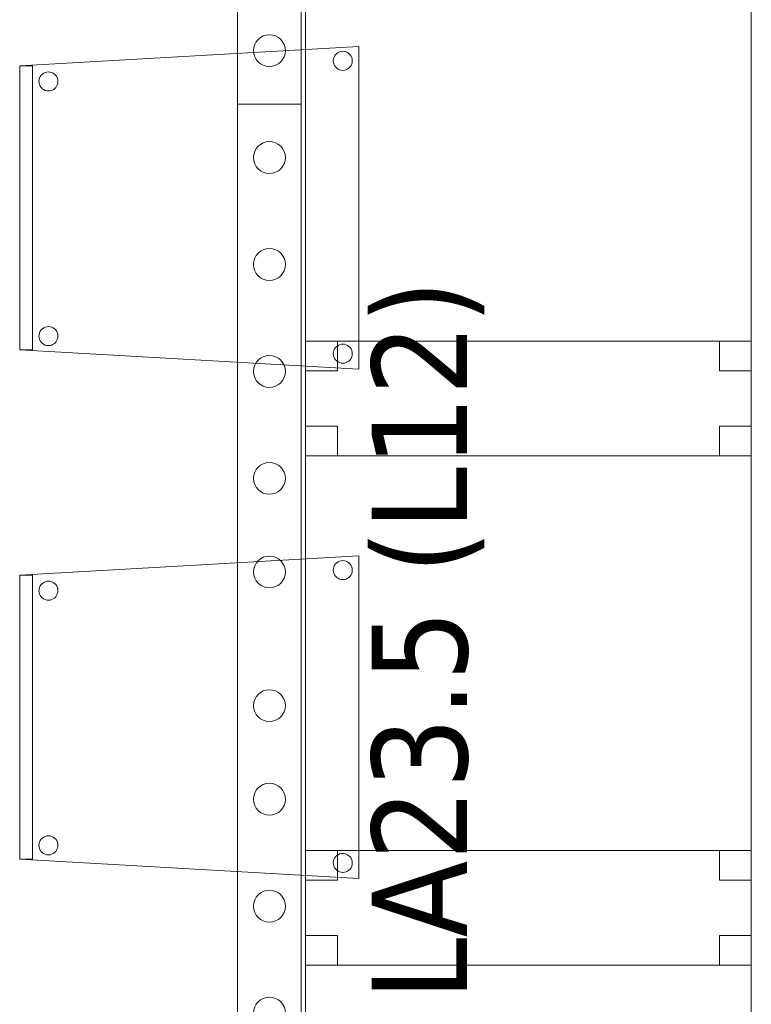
# Model space of a CAD drawing. Header units: metres. Extents: x 391.1 to 427.5, y 12.8 to 28.4.
# Tile 212 of 234: x 411.9 to 413, y 14 to 15.5. Entities that reach past the tile are written whole.
import ezdxf

# ---------------------------------------------------------------- set-up
doc = ezdxf.new("R2010")
doc.units = ezdxf.units.M
for name, color, linetype, lineweight in [('02_MOBILIARIO', 7, 'Continuous', 18), ('A-DETL-____-MBND', 7, 'Continuous', 18), ('A-DETL-GENF-OTLN', 7, 'Continuous', 18), ('E-LITE-EQPM-IDEN', 7, 'Continuous', 30)]:
    doc.layers.add(name, color=color, linetype=linetype, lineweight=lineweight)
doc.styles.add('Tahoma_4', font='tahoma.ttf', dxfattribs={"height": 0.15})

# ---------------------------------------------------------------- blocks, each defined once
blk = doc.blocks.new('Family - Taula 80X70_PA-152007-03_ENLLUMENAT_P0A')
at = {"layer": 'A-DETL-____-MBND', "color": 253, "true_color": 0xaaaaaa}
for p, q in [((0, 0), (0, 0.98)), ((0, 0.98), (0.7001, 0.98)), ((0.7001, 0.98), (0, 0.98)), ((0, 0.98), (0, 0)), ((0, 0.9336), (0, 0.98)), ((0, 0.98), (0.05, 0.98)), ((0.05, 0.98), (0, 0.98)), ((0, 0.98), (0, 0.9336)), ((0.05, 0.98), (0.05, 0.9336)), ((0.05, 0.9336), (0.05, 0.98)), ((0.6501, 0.9336), (0.6501, 0.98)), ((0.6501, 0.98), (0.7001, 0.98)), ((0.7001, 0.98), (0.6501, 0.98)), ((0.6501, 0.98), (0.6501, 0.9336)), ((0.7001, 0.98), (0.7001, 0)), ((0.7001, 0), (0.7001, 0.98)), ((0.7001, 0.98), (0.7001, 0.9336)), ((0.7001, 0.9336), (0.7001, 0.98)), ((0.05, 0.9336), (0, 0.9336)), ((0, 0.9336), (0.05, 0.9336)), ((0.7001, 0.9336), (0.6501, 0.9336)), ((0.6501, 0.9336), (0.7001, 0.9336)), ((0, 0), (0, 0.0464)), ((0, 0.0464), (0.05, 0.0464)), ((0.05, 0.0464), (0, 0.0464)), ((0, 0.0464), (0, 0)), ((0.05, 0.0464), (0.05, 0)), ((0.05, 0), (0.05, 0.0464)), ((0.6501, 0), (0.6501, 0.0464)), ((0.6501, 0.0464), (0.7001, 0.0464)), ((0.7001, 0.0464), (0.6501, 0.0464)), ((0.6501, 0.0464), (0.6501, 0)), ((0.7001, 0.0464), (0.7001, 0)), ((0.7001, 0), (0.7001, 0.0464)), ((0.7001, 0), (0, 0)), ((0.05, 0), (0, 0)), ((0, 0), (0.05, 0)), ((0.7001, 0), (0.6501, 0)), ((0.6501, 0), (0.7001, 0)), ((0, 0), (0.7001, 0))]:
    blk.add_line(p, q, dxfattribs=at)
blk = doc.blocks.new('Family - Cadira confident_PA-152313-03_ENLLUMENAT_P0A')
at = {"layer": 'A-DETL-____-MBND', "color": 253, "true_color": 0xaaaaaa}
for p, q in [((0, 0.4765), (0.5326, 0.5065)), ((0.5326, 0.5065), (0, 0.4765)), ((0.4961, 0.4939), (0.498, 0.4957)), ((0.498, 0.4957), (0.4961, 0.4939)), ((0.498, 0.4957), (0.5001, 0.4972)), ((0.5001, 0.4972), (0.498, 0.4957)), ((0.5001, 0.4972), (0.5025, 0.4983)), ((0.5025, 0.4983), (0.5001, 0.4972)), ((0.5025, 0.4983), (0.505, 0.4989)), ((0.505, 0.4989), (0.5025, 0.4983)), ((0.505, 0.4989), (0.5076, 0.4992)), ((0.5076, 0.4992), (0.505, 0.4989)), ((0.5076, 0.4992), (0.5102, 0.4989)), ((0.5102, 0.4989), (0.5076, 0.4992)), ((0.5102, 0.4989), (0.5127, 0.4982)), ((0.5127, 0.4982), (0.5102, 0.4989)), ((0.5127, 0.4982), (0.515, 0.4971)), ((0.515, 0.4971), (0.5127, 0.4982)), ((0.515, 0.4971), (0.5172, 0.4956)), ((0.5172, 0.4956), (0.515, 0.4971)), ((0.5172, 0.4956), (0.519, 0.4938)), ((0.519, 0.4938), (0.5172, 0.4956)), ((0.5326, 0.5065), (0.5326, 0)), ((0.5326, 0), (0.5326, 0.5065)), ((0.4926, 0.4843), (0.4928, 0.4869)), ((0.4928, 0.4869), (0.4926, 0.4843)), ((0.4928, 0.4817), (0.4926, 0.4843)), ((0.4926, 0.4843), (0.4928, 0.4817)), ((0.4928, 0.4869), (0.4935, 0.4894)), ((0.4935, 0.4894), (0.4928, 0.4869)), ((0.4935, 0.4792), (0.4928, 0.4817)), ((0.4928, 0.4817), (0.4935, 0.4792)), ((0.4935, 0.4894), (0.4946, 0.4918)), ((0.4946, 0.4918), (0.4935, 0.4894)), ((0.4946, 0.4918), (0.4961, 0.4939)), ((0.4961, 0.4939), (0.4946, 0.4918)), ((0.519, 0.4938), (0.5205, 0.4916)), ((0.5205, 0.4916), (0.519, 0.4938)), ((0.5205, 0.4916), (0.5216, 0.4893)), ((0.5216, 0.4893), (0.5205, 0.4916)), ((0.5222, 0.4816), (0.5215, 0.4791)), ((0.5215, 0.4791), (0.5222, 0.4816)), ((0.5216, 0.4893), (0.5222, 0.4868)), ((0.5222, 0.4868), (0.5216, 0.4893)), ((0.5222, 0.4868), (0.5224, 0.4842)), ((0.5224, 0.4842), (0.5222, 0.4868)), ((0.5224, 0.4842), (0.5222, 0.4816)), ((0.5222, 0.4816), (0.5224, 0.4842)), ((0, 0.4765), (0.02, 0.4765)), ((0, 0.03), (0, 0.4765)), ((0.02, 0.4765), (0, 0.4765)), ((0, 0.4765), (0, 0.03)), ((0, 0.03), (0, 0.4765)), ((0, 0.4765), (0, 0.03)), ((0.02, 0.4765), (0.02, 0.03)), ((0.02, 0.03), (0.02, 0.4765)), ((0.0356, 0.4633), (0.0377, 0.4648)), ((0.0377, 0.4648), (0.0356, 0.4633)), ((0.0377, 0.4648), (0.0401, 0.4659)), ((0.0401, 0.4659), (0.0377, 0.4648)), ((0.0401, 0.4659), (0.0426, 0.4666)), ((0.0426, 0.4666), (0.0401, 0.4659)), ((0.0426, 0.4666), (0.0452, 0.4668)), ((0.0452, 0.4668), (0.0426, 0.4666)), ((0.0452, 0.4668), (0.0478, 0.4666)), ((0.0478, 0.4666), (0.0452, 0.4668)), ((0.0478, 0.4666), (0.0503, 0.4659)), ((0.0503, 0.4659), (0.0478, 0.4666)), ((0.0503, 0.4659), (0.0526, 0.4648)), ((0.0526, 0.4648), (0.0503, 0.4659)), ((0.0526, 0.4648), (0.0548, 0.4633)), ((0.0548, 0.4633), (0.0526, 0.4648)), ((0.4945, 0.4768), (0.4935, 0.4792)), ((0.4935, 0.4792), (0.4945, 0.4768)), ((0.496, 0.4747), (0.4945, 0.4768)), ((0.4945, 0.4768), (0.496, 0.4747)), ((0.4979, 0.4728), (0.496, 0.4747)), ((0.496, 0.4747), (0.4979, 0.4728)), ((0.5, 0.4713), (0.4979, 0.4728)), ((0.4979, 0.4728), (0.5, 0.4713)), ((0.5023, 0.4702), (0.5, 0.4713)), ((0.5, 0.4713), (0.5023, 0.4702)), ((0.5049, 0.4695), (0.5023, 0.4702)), ((0.5023, 0.4702), (0.5049, 0.4695)), ((0.5074, 0.4693), (0.5049, 0.4695)), ((0.5049, 0.4695), (0.5074, 0.4693)), ((0.51, 0.4695), (0.5074, 0.4693)), ((0.5074, 0.4693), (0.51, 0.4695)), ((0.5126, 0.4702), (0.51, 0.4695)), ((0.51, 0.4695), (0.5126, 0.4702)), ((0.5149, 0.4713), (0.5126, 0.4702)), ((0.5126, 0.4702), (0.5149, 0.4713)), ((0.5171, 0.4727), (0.5149, 0.4713)), ((0.5149, 0.4713), (0.5171, 0.4727)), ((0.5189, 0.4746), (0.5171, 0.4727)), ((0.5171, 0.4727), (0.5189, 0.4746)), ((0.5204, 0.4767), (0.5189, 0.4746)), ((0.5189, 0.4746), (0.5204, 0.4767)), ((0.5215, 0.4791), (0.5204, 0.4767)), ((0.5204, 0.4767), (0.5215, 0.4791)), ((0.0302, 0.4519), (0.0304, 0.4545)), ((0.0304, 0.4545), (0.0302, 0.4519)), ((0.0304, 0.4493), (0.0302, 0.4519)), ((0.0302, 0.4519), (0.0304, 0.4493)), ((0.0304, 0.4545), (0.0311, 0.457)), ((0.0311, 0.457), (0.0304, 0.4545)), ((0.031, 0.4468), (0.0304, 0.4493)), ((0.0304, 0.4493), (0.031, 0.4468)), ((0.0311, 0.457), (0.0322, 0.4594)), ((0.0322, 0.4594), (0.0311, 0.457)), ((0.0322, 0.4594), (0.0337, 0.4615)), ((0.0337, 0.4615), (0.0322, 0.4594)), ((0.0337, 0.4615), (0.0356, 0.4633)), ((0.0356, 0.4633), (0.0337, 0.4615)), ((0.0548, 0.4633), (0.0566, 0.4614)), ((0.0566, 0.4614), (0.0548, 0.4633)), ((0.0566, 0.4614), (0.0581, 0.4593)), ((0.0581, 0.4593), (0.0566, 0.4614)), ((0.0581, 0.4593), (0.0592, 0.4569)), ((0.0592, 0.4569), (0.0581, 0.4593)), ((0.0598, 0.4492), (0.0591, 0.4467)), ((0.0591, 0.4467), (0.0598, 0.4492)), ((0.0592, 0.4569), (0.0598, 0.4544)), ((0.0598, 0.4544), (0.0592, 0.4569)), ((0.0598, 0.4544), (0.06, 0.4518)), ((0.06, 0.4518), (0.0598, 0.4544)), ((0.06, 0.4518), (0.0598, 0.4492)), ((0.0598, 0.4492), (0.06, 0.4518)), ((0.0321, 0.4445), (0.031, 0.4468)), ((0.031, 0.4468), (0.0321, 0.4445)), ((0.0336, 0.4423), (0.0321, 0.4445)), ((0.0321, 0.4445), (0.0336, 0.4423)), ((0.0355, 0.4405), (0.0336, 0.4423)), ((0.0336, 0.4423), (0.0355, 0.4405)), ((0.0376, 0.439), (0.0355, 0.4405)), ((0.0355, 0.4405), (0.0376, 0.439)), ((0.0399, 0.4378), (0.0376, 0.439)), ((0.0376, 0.439), (0.0399, 0.4378)), ((0.0424, 0.4372), (0.0399, 0.4378)), ((0.0399, 0.4378), (0.0424, 0.4372)), ((0.045, 0.4369), (0.0424, 0.4372)), ((0.0424, 0.4372), (0.045, 0.4369)), ((0.0476, 0.4371), (0.045, 0.4369)), ((0.045, 0.4369), (0.0476, 0.4371)), ((0.0502, 0.4378), (0.0476, 0.4371)), ((0.0476, 0.4371), (0.0502, 0.4378)), ((0.0525, 0.4389), (0.0502, 0.4378)), ((0.0502, 0.4378), (0.0525, 0.4389)), ((0.0547, 0.4404), (0.0525, 0.4389)), ((0.0525, 0.4389), (0.0547, 0.4404)), ((0.0565, 0.4422), (0.0547, 0.4404)), ((0.0547, 0.4404), (0.0565, 0.4422)), ((0.058, 0.4443), (0.0565, 0.4422)), ((0.0565, 0.4422), (0.058, 0.4443)), ((0.0591, 0.4467), (0.058, 0.4443)), ((0.058, 0.4443), (0.0591, 0.4467)), ((0.0337, 0.0615), (0.0356, 0.0633)), ((0.0356, 0.0633), (0.0337, 0.0615)), ((0.0356, 0.0633), (0.0377, 0.0648)), ((0.0377, 0.0648), (0.0356, 0.0633)), ((0.0377, 0.0648), (0.0401, 0.0659)), ((0.0401, 0.0659), (0.0377, 0.0648)), ((0.0401, 0.0659), (0.0426, 0.0666)), ((0.0426, 0.0666), (0.0401, 0.0659)), ((0.0426, 0.0666), (0.0452, 0.0668)), ((0.0452, 0.0668), (0.0426, 0.0666)), ((0.0452, 0.0668), (0.0478, 0.0666)), ((0.0478, 0.0666), (0.0452, 0.0668)), ((0.0478, 0.0666), (0.0503, 0.0659)), ((0.0503, 0.0659), (0.0478, 0.0666)), ((0.0503, 0.0659), (0.0526, 0.0648)), ((0.0526, 0.0648), (0.0503, 0.0659)), ((0.0526, 0.0648), (0.0548, 0.0633)), ((0.0548, 0.0633), (0.0526, 0.0648)), ((0.0548, 0.0633), (0.0566, 0.0614)), ((0.0566, 0.0614), (0.0548, 0.0633)), ((0.0302, 0.0519), (0.0304, 0.0545)), ((0.0304, 0.0545), (0.0302, 0.0519)), ((0.0304, 0.0493), (0.0302, 0.0519)), ((0.0302, 0.0519), (0.0304, 0.0493)), ((0.0304, 0.0545), (0.0311, 0.057)), ((0.0311, 0.057), (0.0304, 0.0545)), ((0.031, 0.0468), (0.0304, 0.0493)), ((0.0304, 0.0493), (0.031, 0.0468)), ((0.0321, 0.0445), (0.031, 0.0468)), ((0.031, 0.0468), (0.0321, 0.0445)), ((0.0311, 0.057), (0.0322, 0.0594)), ((0.0322, 0.0594), (0.0311, 0.057)), ((0.0322, 0.0594), (0.0337, 0.0615)), ((0.0337, 0.0615), (0.0322, 0.0594)), ((0.0566, 0.0614), (0.0581, 0.0593)), ((0.0581, 0.0593), (0.0566, 0.0614)), ((0.0591, 0.0467), (0.058, 0.0443)), ((0.058, 0.0443), (0.0591, 0.0467)), ((0.0581, 0.0593), (0.0592, 0.0569)), ((0.0592, 0.0569), (0.0581, 0.0593)), ((0.0598, 0.0492), (0.0591, 0.0467)), ((0.0591, 0.0467), (0.0598, 0.0492)), ((0.0592, 0.0569), (0.0598, 0.0544)), ((0.0598, 0.0544), (0.0592, 0.0569)), ((0.0598, 0.0544), (0.06, 0.0518)), ((0.06, 0.0518), (0.0598, 0.0544)), ((0.06, 0.0518), (0.0598, 0.0492)), ((0.0598, 0.0492), (0.06, 0.0518)), ((0.0336, 0.0423), (0.0321, 0.0445)), ((0.0321, 0.0445), (0.0336, 0.0423)), ((0.0355, 0.0405), (0.0336, 0.0423)), ((0.0336, 0.0423), (0.0355, 0.0405)), ((0.0376, 0.039), (0.0355, 0.0405)), ((0.0355, 0.0405), (0.0376, 0.039)), ((0.0399, 0.0378), (0.0376, 0.039)), ((0.0376, 0.039), (0.0399, 0.0378)), ((0.0424, 0.0372), (0.0399, 0.0378)), ((0.0399, 0.0378), (0.0424, 0.0372)), ((0.045, 0.0369), (0.0424, 0.0372)), ((0.0424, 0.0372), (0.045, 0.0369)), ((0.0476, 0.0371), (0.045, 0.0369)), ((0.045, 0.0369), (0.0476, 0.0371)), ((0.0502, 0.0378), (0.0476, 0.0371)), ((0.0476, 0.0371), (0.0502, 0.0378)), ((0.0525, 0.0389), (0.0502, 0.0378)), ((0.0502, 0.0378), (0.0525, 0.0389)), ((0.0547, 0.0404), (0.0525, 0.0389)), ((0.0525, 0.0389), (0.0547, 0.0404)), ((0.0565, 0.0422), (0.0547, 0.0404)), ((0.0547, 0.0404), (0.0565, 0.0422)), ((0.058, 0.0443), (0.0565, 0.0422)), ((0.0565, 0.0422), (0.058, 0.0443)), ((0.4935, 0.0294), (0.4946, 0.0318)), ((0.4946, 0.0318), (0.4935, 0.0294)), ((0.4946, 0.0318), (0.4961, 0.0339)), ((0.4961, 0.0339), (0.4946, 0.0318)), ((0.4961, 0.0339), (0.498, 0.0357)), ((0.498, 0.0357), (0.4961, 0.0339)), ((0.498, 0.0357), (0.5001, 0.0372)), ((0.5001, 0.0372), (0.498, 0.0357)), ((0.5001, 0.0372), (0.5025, 0.0383)), ((0.5025, 0.0383), (0.5001, 0.0372)), ((0.5025, 0.0383), (0.505, 0.0389)), ((0.505, 0.0389), (0.5025, 0.0383)), ((0.505, 0.0389), (0.5076, 0.0392)), ((0.5076, 0.0392), (0.505, 0.0389)), ((0.5076, 0.0392), (0.5102, 0.0389)), ((0.5102, 0.0389), (0.5076, 0.0392)), ((0.5102, 0.0389), (0.5127, 0.0382)), ((0.5127, 0.0382), (0.5102, 0.0389)), ((0.5127, 0.0382), (0.515, 0.0371)), ((0.515, 0.0371), (0.5127, 0.0382)), ((0.515, 0.0371), (0.5172, 0.0356)), ((0.5172, 0.0356), (0.515, 0.0371)), ((0.5172, 0.0356), (0.519, 0.0338)), ((0.519, 0.0338), (0.5172, 0.0356)), ((0.519, 0.0338), (0.5205, 0.0316)), ((0.5205, 0.0316), (0.519, 0.0338)), ((0.5205, 0.0316), (0.5216, 0.0293)), ((0.5216, 0.0293), (0.5205, 0.0316)), ((0.02, 0.03), (0, 0.03)), ((0, 0.03), (0.02, 0.03)), ((0.5326, 0), (0, 0.03)), ((0, 0.03), (0.5326, 0)), ((0.4926, 0.0243), (0.4928, 0.0269)), ((0.4928, 0.0269), (0.4926, 0.0243)), ((0.4928, 0.0217), (0.4926, 0.0243)), ((0.4926, 0.0243), (0.4928, 0.0217)), ((0.4928, 0.0269), (0.4935, 0.0294)), ((0.4935, 0.0294), (0.4928, 0.0269)), ((0.4935, 0.0192), (0.4928, 0.0217)), ((0.4928, 0.0217), (0.4935, 0.0192)), ((0.4945, 0.0168), (0.4935, 0.0192)), ((0.4935, 0.0192), (0.4945, 0.0168)), ((0.496, 0.0147), (0.4945, 0.0168)), ((0.4945, 0.0168), (0.496, 0.0147)), ((0.5204, 0.0167), (0.5189, 0.0146)), ((0.5189, 0.0146), (0.5204, 0.0167)), ((0.5215, 0.0191), (0.5204, 0.0167)), ((0.5204, 0.0167), (0.5215, 0.0191)), ((0.5222, 0.0216), (0.5215, 0.0191)), ((0.5215, 0.0191), (0.5222, 0.0216)), ((0.5216, 0.0293), (0.5222, 0.0268)), ((0.5222, 0.0268), (0.5216, 0.0293)), ((0.5222, 0.0268), (0.5224, 0.0242)), ((0.5224, 0.0242), (0.5222, 0.0268)), ((0.5224, 0.0242), (0.5222, 0.0216)), ((0.5222, 0.0216), (0.5224, 0.0242)), ((0.4979, 0.0128), (0.496, 0.0147)), ((0.496, 0.0147), (0.4979, 0.0128)), ((0.5, 0.0113), (0.4979, 0.0128)), ((0.4979, 0.0128), (0.5, 0.0113)), ((0.5023, 0.0102), (0.5, 0.0113)), ((0.5, 0.0113), (0.5023, 0.0102)), ((0.5049, 0.0095), (0.5023, 0.0102)), ((0.5023, 0.0102), (0.5049, 0.0095)), ((0.5074, 0.0093), (0.5049, 0.0095)), ((0.5049, 0.0095), (0.5074, 0.0093)), ((0.51, 0.0095), (0.5074, 0.0093)), ((0.5074, 0.0093), (0.51, 0.0095)), ((0.5126, 0.0102), (0.51, 0.0095)), ((0.51, 0.0095), (0.5126, 0.0102)), ((0.5149, 0.0113), (0.5126, 0.0102)), ((0.5126, 0.0102), (0.5149, 0.0113)), ((0.5171, 0.0127), (0.5149, 0.0113)), ((0.5149, 0.0113), (0.5171, 0.0127)), ((0.5189, 0.0146), (0.5171, 0.0127)), ((0.5171, 0.0127), (0.5189, 0.0146))]:
    blk.add_line(p, q, dxfattribs=at)
blk = doc.blocks.new('Family - Taula 80X70_PA-152378-03_ENLLUMENAT_P0A')
at = {"layer": 'A-DETL-____-MBND', "color": 253, "true_color": 0xaaaaaa}
for p, q in [((0, 0.9336), (0, 0.98)), ((0, 0.98), (0.05, 0.98)), ((0.05, 0.98), (0, 0.98)), ((0, 0.98), (0, 0.9336)), ((0, 0), (0, 0.98)), ((0, 0.98), (0.7001, 0.98)), ((0.7001, 0.98), (0, 0.98)), ((0, 0.98), (0, 0)), ((0.05, 0.98), (0.05, 0.9336)), ((0.05, 0.9336), (0.05, 0.98)), ((0.6501, 0.9336), (0.6501, 0.98)), ((0.6501, 0.98), (0.7001, 0.98)), ((0.7001, 0.98), (0.6501, 0.98)), ((0.6501, 0.98), (0.6501, 0.9336)), ((0.7001, 0.98), (0.7001, 0.9336)), ((0.7001, 0.9336), (0.7001, 0.98)), ((0.7001, 0.98), (0.7001, 0)), ((0.7001, 0), (0.7001, 0.98)), ((0.05, 0.9336), (0, 0.9336)), ((0, 0.9336), (0.05, 0.9336)), ((0.7001, 0.9336), (0.6501, 0.9336)), ((0.6501, 0.9336), (0.7001, 0.9336)), ((0, 0), (0, 0.0464)), ((0, 0.0464), (0.05, 0.0464)), ((0.05, 0.0464), (0, 0.0464)), ((0, 0.0464), (0, 0)), ((0.05, 0.0464), (0.05, 0)), ((0.05, 0), (0.05, 0.0464)), ((0.6501, 0), (0.6501, 0.0464)), ((0.6501, 0.0464), (0.7001, 0.0464)), ((0.7001, 0.0464), (0.6501, 0.0464)), ((0.6501, 0.0464), (0.6501, 0)), ((0.7001, 0.0464), (0.7001, 0)), ((0.7001, 0), (0.7001, 0.0464)), ((0.05, 0), (0, 0)), ((0, 0), (0.05, 0)), ((0.7001, 0), (0, 0)), ((0.7001, 0), (0.6501, 0)), ((0.6501, 0), (0.7001, 0)), ((0, 0), (0.7001, 0))]:
    blk.add_line(p, q, dxfattribs=at)
blk = doc.blocks.new('Family - Taula 80X70_PA-152438-03_ENLLUMENAT_P0A')
at = {"layer": 'A-DETL-____-MBND', "color": 253, "true_color": 0xaaaaaa}
for p, q in [((0, 0.9336), (0, 0.98)), ((0, 0.98), (0.05, 0.98)), ((0.05, 0.98), (0, 0.98)), ((0, 0.98), (0, 0.9336)), ((0, 0), (0, 0.98)), ((0, 0.98), (0.7001, 0.98)), ((0.7001, 0.98), (0, 0.98)), ((0, 0.98), (0, 0)), ((0.05, 0.98), (0.05, 0.9336)), ((0.05, 0.9336), (0.05, 0.98)), ((0.6501, 0.9336), (0.6501, 0.98)), ((0.6501, 0.98), (0.7001, 0.98)), ((0.7001, 0.98), (0.6501, 0.98)), ((0.6501, 0.98), (0.6501, 0.9336)), ((0.7001, 0.98), (0.7001, 0)), ((0.7001, 0), (0.7001, 0.98)), ((0.7001, 0.98), (0.7001, 0.9336)), ((0.7001, 0.9336), (0.7001, 0.98)), ((0.05, 0.9336), (0, 0.9336)), ((0, 0.9336), (0.05, 0.9336)), ((0.7001, 0.9336), (0.6501, 0.9336)), ((0.6501, 0.9336), (0.7001, 0.9336)), ((0, 0), (0, 0.0464)), ((0, 0.0464), (0.05, 0.0464)), ((0.05, 0.0464), (0, 0.0464)), ((0, 0.0464), (0, 0)), ((0.05, 0.0464), (0.05, 0)), ((0.05, 0), (0.05, 0.0464)), ((0.6501, 0), (0.6501, 0.0464)), ((0.6501, 0.0464), (0.7001, 0.0464)), ((0.7001, 0.0464), (0.6501, 0.0464)), ((0.6501, 0.0464), (0.6501, 0)), ((0.7001, 0.0464), (0.7001, 0)), ((0.7001, 0), (0.7001, 0.0464)), ((0.7001, 0), (0, 0)), ((0.05, 0), (0, 0)), ((0, 0), (0.05, 0)), ((0.7001, 0), (0.6501, 0)), ((0.6501, 0), (0.7001, 0)), ((0, 0), (0.7001, 0))]:
    blk.add_line(p, q, dxfattribs=at)
blk = doc.blocks.new('Family - Cadira confident_PA-152619-03_ENLLUMENAT_P0A')
at = {"layer": 'A-DETL-____-MBND', "color": 253, "true_color": 0xaaaaaa}
for p, q in [((0, 0.4765), (0.5326, 0.5065)), ((0.5326, 0.5065), (0, 0.4765)), ((0.4961, 0.4939), (0.498, 0.4957)), ((0.498, 0.4957), (0.4961, 0.4939)), ((0.498, 0.4957), (0.5001, 0.4972)), ((0.5001, 0.4972), (0.498, 0.4957)), ((0.5001, 0.4972), (0.5025, 0.4983)), ((0.5025, 0.4983), (0.5001, 0.4972)), ((0.5025, 0.4983), (0.505, 0.4989)), ((0.505, 0.4989), (0.5025, 0.4983)), ((0.505, 0.4989), (0.5076, 0.4992)), ((0.5076, 0.4992), (0.505, 0.4989)), ((0.5076, 0.4992), (0.5102, 0.4989)), ((0.5102, 0.4989), (0.5076, 0.4992)), ((0.5102, 0.4989), (0.5127, 0.4982)), ((0.5127, 0.4982), (0.5102, 0.4989)), ((0.5127, 0.4982), (0.515, 0.4971)), ((0.515, 0.4971), (0.5127, 0.4982)), ((0.515, 0.4971), (0.5172, 0.4956)), ((0.5172, 0.4956), (0.515, 0.4971)), ((0.5172, 0.4956), (0.519, 0.4938)), ((0.519, 0.4938), (0.5172, 0.4956)), ((0.5326, 0.5065), (0.5326, 0)), ((0.5326, 0), (0.5326, 0.5065)), ((0.4926, 0.4843), (0.4928, 0.4869)), ((0.4928, 0.4869), (0.4926, 0.4843)), ((0.4928, 0.4817), (0.4926, 0.4843)), ((0.4926, 0.4843), (0.4928, 0.4817)), ((0.4928, 0.4869), (0.4935, 0.4894)), ((0.4935, 0.4894), (0.4928, 0.4869)), ((0.4935, 0.4792), (0.4928, 0.4817)), ((0.4928, 0.4817), (0.4935, 0.4792)), ((0.4935, 0.4894), (0.4946, 0.4918)), ((0.4946, 0.4918), (0.4935, 0.4894)), ((0.4946, 0.4918), (0.4961, 0.4939)), ((0.4961, 0.4939), (0.4946, 0.4918)), ((0.519, 0.4938), (0.5205, 0.4916)), ((0.5205, 0.4916), (0.519, 0.4938)), ((0.5205, 0.4916), (0.5216, 0.4893)), ((0.5216, 0.4893), (0.5205, 0.4916)), ((0.5222, 0.4816), (0.5215, 0.4791)), ((0.5215, 0.4791), (0.5222, 0.4816)), ((0.5216, 0.4893), (0.5222, 0.4868)), ((0.5222, 0.4868), (0.5216, 0.4893)), ((0.5222, 0.4868), (0.5224, 0.4842)), ((0.5224, 0.4842), (0.5222, 0.4868)), ((0.5224, 0.4842), (0.5222, 0.4816)), ((0.5222, 0.4816), (0.5224, 0.4842)), ((0, 0.4765), (0.02, 0.4765)), ((0, 0.03), (0, 0.4765)), ((0.02, 0.4765), (0, 0.4765)), ((0, 0.4765), (0, 0.03)), ((0, 0.03), (0, 0.4765)), ((0, 0.4765), (0, 0.03)), ((0.02, 0.4765), (0.02, 0.03)), ((0.02, 0.03), (0.02, 0.4765)), ((0.0356, 0.4633), (0.0377, 0.4648)), ((0.0377, 0.4648), (0.0356, 0.4633)), ((0.0377, 0.4648), (0.0401, 0.4659)), ((0.0401, 0.4659), (0.0377, 0.4648)), ((0.0401, 0.4659), (0.0426, 0.4666)), ((0.0426, 0.4666), (0.0401, 0.4659)), ((0.0426, 0.4666), (0.0452, 0.4668)), ((0.0452, 0.4668), (0.0426, 0.4666)), ((0.0452, 0.4668), (0.0478, 0.4666)), ((0.0478, 0.4666), (0.0452, 0.4668)), ((0.0478, 0.4666), (0.0503, 0.4659)), ((0.0503, 0.4659), (0.0478, 0.4666)), ((0.0503, 0.4659), (0.0526, 0.4648)), ((0.0526, 0.4648), (0.0503, 0.4659)), ((0.0526, 0.4648), (0.0548, 0.4633)), ((0.0548, 0.4633), (0.0526, 0.4648)), ((0.4945, 0.4768), (0.4935, 0.4792)), ((0.4935, 0.4792), (0.4945, 0.4768)), ((0.496, 0.4747), (0.4945, 0.4768)), ((0.4945, 0.4768), (0.496, 0.4747)), ((0.4979, 0.4728), (0.496, 0.4747)), ((0.496, 0.4747), (0.4979, 0.4728)), ((0.5, 0.4713), (0.4979, 0.4728)), ((0.4979, 0.4728), (0.5, 0.4713)), ((0.5023, 0.4702), (0.5, 0.4713)), ((0.5, 0.4713), (0.5023, 0.4702)), ((0.5049, 0.4695), (0.5023, 0.4702)), ((0.5023, 0.4702), (0.5049, 0.4695)), ((0.5074, 0.4693), (0.5049, 0.4695)), ((0.5049, 0.4695), (0.5074, 0.4693)), ((0.51, 0.4695), (0.5074, 0.4693)), ((0.5074, 0.4693), (0.51, 0.4695)), ((0.5126, 0.4702), (0.51, 0.4695)), ((0.51, 0.4695), (0.5126, 0.4702)), ((0.5149, 0.4713), (0.5126, 0.4702)), ((0.5126, 0.4702), (0.5149, 0.4713)), ((0.5171, 0.4727), (0.5149, 0.4713)), ((0.5149, 0.4713), (0.5171, 0.4727)), ((0.5189, 0.4746), (0.5171, 0.4727)), ((0.5171, 0.4727), (0.5189, 0.4746)), ((0.5204, 0.4767), (0.5189, 0.4746)), ((0.5189, 0.4746), (0.5204, 0.4767)), ((0.5215, 0.4791), (0.5204, 0.4767)), ((0.5204, 0.4767), (0.5215, 0.4791)), ((0.0302, 0.4519), (0.0304, 0.4545)), ((0.0304, 0.4545), (0.0302, 0.4519)), ((0.0304, 0.4493), (0.0302, 0.4519)), ((0.0302, 0.4519), (0.0304, 0.4493)), ((0.0304, 0.4545), (0.0311, 0.457)), ((0.0311, 0.457), (0.0304, 0.4545)), ((0.031, 0.4468), (0.0304, 0.4493)), ((0.0304, 0.4493), (0.031, 0.4468)), ((0.0311, 0.457), (0.0322, 0.4594)), ((0.0322, 0.4594), (0.0311, 0.457)), ((0.0322, 0.4594), (0.0337, 0.4615)), ((0.0337, 0.4615), (0.0322, 0.4594)), ((0.0337, 0.4615), (0.0356, 0.4633)), ((0.0356, 0.4633), (0.0337, 0.4615)), ((0.0548, 0.4633), (0.0566, 0.4614)), ((0.0566, 0.4614), (0.0548, 0.4633)), ((0.0566, 0.4614), (0.0581, 0.4593)), ((0.0581, 0.4593), (0.0566, 0.4614)), ((0.0581, 0.4593), (0.0592, 0.4569)), ((0.0592, 0.4569), (0.0581, 0.4593)), ((0.0598, 0.4492), (0.0591, 0.4467)), ((0.0591, 0.4467), (0.0598, 0.4492)), ((0.0592, 0.4569), (0.0598, 0.4544)), ((0.0598, 0.4544), (0.0592, 0.4569)), ((0.0598, 0.4544), (0.06, 0.4518)), ((0.06, 0.4518), (0.0598, 0.4544)), ((0.06, 0.4518), (0.0598, 0.4492)), ((0.0598, 0.4492), (0.06, 0.4518)), ((0.0321, 0.4445), (0.031, 0.4468)), ((0.031, 0.4468), (0.0321, 0.4445)), ((0.0336, 0.4423), (0.0321, 0.4445)), ((0.0321, 0.4445), (0.0336, 0.4423)), ((0.0355, 0.4405), (0.0336, 0.4423)), ((0.0336, 0.4423), (0.0355, 0.4405)), ((0.0376, 0.439), (0.0355, 0.4405)), ((0.0355, 0.4405), (0.0376, 0.439)), ((0.0399, 0.4378), (0.0376, 0.439)), ((0.0376, 0.439), (0.0399, 0.4378)), ((0.0424, 0.4372), (0.0399, 0.4378)), ((0.0399, 0.4378), (0.0424, 0.4372)), ((0.045, 0.4369), (0.0424, 0.4372)), ((0.0424, 0.4372), (0.045, 0.4369)), ((0.0476, 0.4371), (0.045, 0.4369)), ((0.045, 0.4369), (0.0476, 0.4371)), ((0.0502, 0.4378), (0.0476, 0.4371)), ((0.0476, 0.4371), (0.0502, 0.4378)), ((0.0525, 0.4389), (0.0502, 0.4378)), ((0.0502, 0.4378), (0.0525, 0.4389)), ((0.0547, 0.4404), (0.0525, 0.4389)), ((0.0525, 0.4389), (0.0547, 0.4404)), ((0.0565, 0.4422), (0.0547, 0.4404)), ((0.0547, 0.4404), (0.0565, 0.4422)), ((0.058, 0.4443), (0.0565, 0.4422)), ((0.0565, 0.4422), (0.058, 0.4443)), ((0.0591, 0.4467), (0.058, 0.4443)), ((0.058, 0.4443), (0.0591, 0.4467)), ((0.0337, 0.0615), (0.0356, 0.0633)), ((0.0356, 0.0633), (0.0337, 0.0615)), ((0.0356, 0.0633), (0.0377, 0.0648)), ((0.0377, 0.0648), (0.0356, 0.0633)), ((0.0377, 0.0648), (0.0401, 0.0659)), ((0.0401, 0.0659), (0.0377, 0.0648)), ((0.0401, 0.0659), (0.0426, 0.0666)), ((0.0426, 0.0666), (0.0401, 0.0659)), ((0.0426, 0.0666), (0.0452, 0.0668)), ((0.0452, 0.0668), (0.0426, 0.0666)), ((0.0452, 0.0668), (0.0478, 0.0666)), ((0.0478, 0.0666), (0.0452, 0.0668)), ((0.0478, 0.0666), (0.0503, 0.0659)), ((0.0503, 0.0659), (0.0478, 0.0666)), ((0.0503, 0.0659), (0.0526, 0.0648)), ((0.0526, 0.0648), (0.0503, 0.0659)), ((0.0526, 0.0648), (0.0548, 0.0633)), ((0.0548, 0.0633), (0.0526, 0.0648)), ((0.0548, 0.0633), (0.0566, 0.0614)), ((0.0566, 0.0614), (0.0548, 0.0633)), ((0.0302, 0.0519), (0.0304, 0.0545)), ((0.0304, 0.0545), (0.0302, 0.0519)), ((0.0304, 0.0493), (0.0302, 0.0519)), ((0.0302, 0.0519), (0.0304, 0.0493)), ((0.0304, 0.0545), (0.0311, 0.057)), ((0.0311, 0.057), (0.0304, 0.0545)), ((0.031, 0.0468), (0.0304, 0.0493)), ((0.0304, 0.0493), (0.031, 0.0468)), ((0.0321, 0.0445), (0.031, 0.0468)), ((0.031, 0.0468), (0.0321, 0.0445)), ((0.0311, 0.057), (0.0322, 0.0594)), ((0.0322, 0.0594), (0.0311, 0.057)), ((0.0322, 0.0594), (0.0337, 0.0615)), ((0.0337, 0.0615), (0.0322, 0.0594)), ((0.0566, 0.0614), (0.0581, 0.0593)), ((0.0581, 0.0593), (0.0566, 0.0614)), ((0.0591, 0.0467), (0.058, 0.0443)), ((0.058, 0.0443), (0.0591, 0.0467)), ((0.0581, 0.0593), (0.0592, 0.0569)), ((0.0592, 0.0569), (0.0581, 0.0593)), ((0.0598, 0.0492), (0.0591, 0.0467)), ((0.0591, 0.0467), (0.0598, 0.0492)), ((0.0592, 0.0569), (0.0598, 0.0544)), ((0.0598, 0.0544), (0.0592, 0.0569)), ((0.0598, 0.0544), (0.06, 0.0518)), ((0.06, 0.0518), (0.0598, 0.0544)), ((0.06, 0.0518), (0.0598, 0.0492)), ((0.0598, 0.0492), (0.06, 0.0518)), ((0.0336, 0.0423), (0.0321, 0.0445)), ((0.0321, 0.0445), (0.0336, 0.0423)), ((0.0355, 0.0405), (0.0336, 0.0423)), ((0.0336, 0.0423), (0.0355, 0.0405)), ((0.0376, 0.039), (0.0355, 0.0405)), ((0.0355, 0.0405), (0.0376, 0.039)), ((0.0399, 0.0378), (0.0376, 0.039)), ((0.0376, 0.039), (0.0399, 0.0378)), ((0.0424, 0.0372), (0.0399, 0.0378)), ((0.0399, 0.0378), (0.0424, 0.0372)), ((0.045, 0.0369), (0.0424, 0.0372)), ((0.0424, 0.0372), (0.045, 0.0369)), ((0.0476, 0.0371), (0.045, 0.0369)), ((0.045, 0.0369), (0.0476, 0.0371)), ((0.0502, 0.0378), (0.0476, 0.0371)), ((0.0476, 0.0371), (0.0502, 0.0378)), ((0.0525, 0.0389), (0.0502, 0.0378)), ((0.0502, 0.0378), (0.0525, 0.0389)), ((0.0547, 0.0404), (0.0525, 0.0389)), ((0.0525, 0.0389), (0.0547, 0.0404)), ((0.0565, 0.0422), (0.0547, 0.0404)), ((0.0547, 0.0404), (0.0565, 0.0422)), ((0.058, 0.0443), (0.0565, 0.0422)), ((0.0565, 0.0422), (0.058, 0.0443)), ((0.4935, 0.0294), (0.4946, 0.0318)), ((0.4946, 0.0318), (0.4935, 0.0294)), ((0.4946, 0.0318), (0.4961, 0.0339)), ((0.4961, 0.0339), (0.4946, 0.0318)), ((0.4961, 0.0339), (0.498, 0.0357)), ((0.498, 0.0357), (0.4961, 0.0339)), ((0.498, 0.0357), (0.5001, 0.0372)), ((0.5001, 0.0372), (0.498, 0.0357)), ((0.5001, 0.0372), (0.5025, 0.0383)), ((0.5025, 0.0383), (0.5001, 0.0372)), ((0.5025, 0.0383), (0.505, 0.0389)), ((0.505, 0.0389), (0.5025, 0.0383)), ((0.505, 0.0389), (0.5076, 0.0392)), ((0.5076, 0.0392), (0.505, 0.0389)), ((0.5076, 0.0392), (0.5102, 0.0389)), ((0.5102, 0.0389), (0.5076, 0.0392)), ((0.5102, 0.0389), (0.5127, 0.0382)), ((0.5127, 0.0382), (0.5102, 0.0389)), ((0.5127, 0.0382), (0.515, 0.0371)), ((0.515, 0.0371), (0.5127, 0.0382)), ((0.515, 0.0371), (0.5172, 0.0356)), ((0.5172, 0.0356), (0.515, 0.0371)), ((0.5172, 0.0356), (0.519, 0.0338)), ((0.519, 0.0338), (0.5172, 0.0356)), ((0.519, 0.0338), (0.5205, 0.0316)), ((0.5205, 0.0316), (0.519, 0.0338)), ((0.5205, 0.0316), (0.5216, 0.0293)), ((0.5216, 0.0293), (0.5205, 0.0316)), ((0.02, 0.03), (0, 0.03)), ((0, 0.03), (0.02, 0.03)), ((0.5326, 0), (0, 0.03)), ((0, 0.03), (0.5326, 0)), ((0.4926, 0.0243), (0.4928, 0.0269)), ((0.4928, 0.0269), (0.4926, 0.0243)), ((0.4928, 0.0217), (0.4926, 0.0243)), ((0.4926, 0.0243), (0.4928, 0.0217)), ((0.4928, 0.0269), (0.4935, 0.0294)), ((0.4935, 0.0294), (0.4928, 0.0269)), ((0.4935, 0.0192), (0.4928, 0.0217)), ((0.4928, 0.0217), (0.4935, 0.0192)), ((0.4945, 0.0168), (0.4935, 0.0192)), ((0.4935, 0.0192), (0.4945, 0.0168)), ((0.496, 0.0147), (0.4945, 0.0168)), ((0.4945, 0.0168), (0.496, 0.0147)), ((0.5204, 0.0167), (0.5189, 0.0146)), ((0.5189, 0.0146), (0.5204, 0.0167)), ((0.5215, 0.0191), (0.5204, 0.0167)), ((0.5204, 0.0167), (0.5215, 0.0191)), ((0.5222, 0.0216), (0.5215, 0.0191)), ((0.5215, 0.0191), (0.5222, 0.0216)), ((0.5216, 0.0293), (0.5222, 0.0268)), ((0.5222, 0.0268), (0.5216, 0.0293)), ((0.5222, 0.0268), (0.5224, 0.0242)), ((0.5224, 0.0242), (0.5222, 0.0268)), ((0.5224, 0.0242), (0.5222, 0.0216)), ((0.5222, 0.0216), (0.5224, 0.0242)), ((0.4979, 0.0128), (0.496, 0.0147)), ((0.496, 0.0147), (0.4979, 0.0128)), ((0.5, 0.0113), (0.4979, 0.0128)), ((0.4979, 0.0128), (0.5, 0.0113)), ((0.5023, 0.0102), (0.5, 0.0113)), ((0.5, 0.0113), (0.5023, 0.0102)), ((0.5049, 0.0095), (0.5023, 0.0102)), ((0.5023, 0.0102), (0.5049, 0.0095)), ((0.5074, 0.0093), (0.5049, 0.0095)), ((0.5049, 0.0095), (0.5074, 0.0093)), ((0.51, 0.0095), (0.5074, 0.0093)), ((0.5074, 0.0093), (0.51, 0.0095)), ((0.5126, 0.0102), (0.51, 0.0095)), ((0.51, 0.0095), (0.5126, 0.0102)), ((0.5149, 0.0113), (0.5126, 0.0102)), ((0.5126, 0.0102), (0.5149, 0.0113)), ((0.5171, 0.0127), (0.5149, 0.0113)), ((0.5149, 0.0113), (0.5171, 0.0127)), ((0.5189, 0.0146), (0.5171, 0.0127)), ((0.5171, 0.0127), (0.5189, 0.0146))]:
    blk.add_line(p, q, dxfattribs=at)
blk = doc.blocks.new('LONDR55-XX_ZZ-ARQ-CAA-M3D-Londres55_ifc-1-03_ENLLUMENAT_P0A')
at = {"layer": '02_MOBILIARIO', "color": 253, "lineweight": 18, "true_color": 0xaaaaaa}
for name, p in [('Family - Taula 80X70_PA-152007-03_ENLLUMENAT_P0A', (412.336, 14.8434)), ('Family - Cadira confident_PA-152619-03_ENLLUMENAT_P0A', (411.8869, 14.9797)), ('Family - Taula 80X70_PA-152378-03_ENLLUMENAT_P0A', (412.336, 14.0434)), ('Family - Cadira confident_PA-152313-03_ENLLUMENAT_P0A', (411.8869, 14.1797)), ('Family - Taula 80X70_PA-152438-03_ENLLUMENAT_P0A', (412.336, 13.2434))]:
    blk.add_blockref(name, p, dxfattribs=at)
blk = doc.blocks.new('ZYR_06_02_05 LLuminària Suspesa - L 12-850709-03_ENLLUMENAT_P0A')
at = {"layer": 'A-DETL-GENF-OTLN', "color": 92, "true_color": 0x00c400}
for p, q in [((-0.84, 0.05), (0.84, 0.05)), ((-0.84, -0.05), (-0.84, 0.05)), ((0.84, 0.05), (0.84, -0.05)), ((0.84, -0.05), (-0.84, -0.05))]:
    blk.add_line(p, q, dxfattribs=at)
for centre in [(-0.756, 0), (-0.588, 0), (-0.42, 0), (-0.252, 0), (-0.105, 0), (0.105, 0), (0.252, 0), (0.42, 0), (0.588, 0), (0.756, 0)]:
    blk.add_circle(centre, 0.025, dxfattribs=at)

msp = doc.modelspace()

# ---------------------------------------------------------------- block references
at = {"lineweight": 5}
msp.add_blockref('LONDR55-XX_ZZ-ARQ-CAA-M3D-Londres55_ifc-1-03_ENLLUMENAT_P0A', (0, 0), dxfattribs=at)
at = {"layer": 'A-DETL-GENF-OTLN', "color": 92, "true_color": 0x00c400, "rotation": 269.9999999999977}
for p in [(412.2792, 16.236), (412.2792, 14.556)]:
    msp.add_blockref('ZYR_06_02_05 LLuminària Suspesa - L 12-850709-03_ENLLUMENAT_P0A', p, dxfattribs=at)

# ---------------------------------------------------------------- texts
at = {"layer": 'E-LITE-EQPM-IDEN', "insert": (412.4397, 13.9881), "char_height": 0.15, "width": 1.382911, "attachment_point": 1, "rotation": 90, "style": 'Tahoma_4'}
msp.add_mtext('LA23.5 (L12)', dxfattribs=at)

doc.saveas('drawing.dxf')
